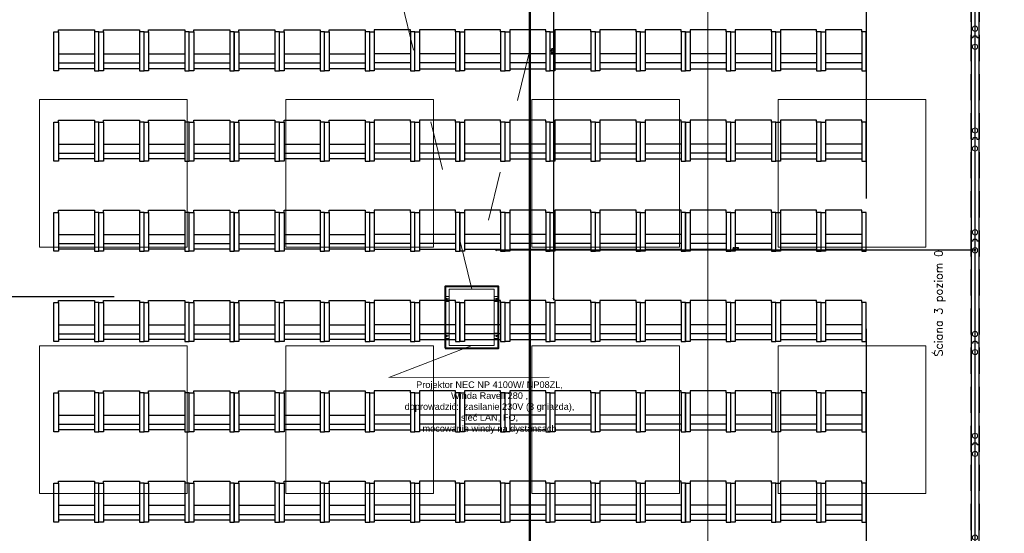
# Model space of a CAD drawing. Header units: centimetres. Extents: x -228435 to 111511, y -89367 to 428125.
# Tile 17 of 219: x -46181 to -34183, y 20114 to 26372. Entities that reach past the tile are written whole.
import ezdxf

# ---------------------------------------------------------------- set-up
doc = ezdxf.new("R2010")
doc.units = ezdxf.units.CM
doc.header["$LTSCALE"] = 50
doc.header["$PDMODE"] = 35
doc.header["$PDSIZE"] = 0.1
for name, pattern in [('0_II 10 sal$0$HIDDEN', [9.525, 6.35, -3.175]), ('CENTER', [2, 1.25, -0.25, 0.25, -0.25]), ('DASHDOT', [25.4, 12.7, -6.35, 0, -6.35]), ('DASHDOT2', [12.7, 6.35, -3.175, 0, -3.175]), ('HIDDEN2', [4.7625, 3.175, -1.5875]), ('HIDDENX2', [19.05, 12.7, -6.35]), ('Kondygnacja +0$0$DASHDOT2', [12.7, 6.35, -3.175, 0, -3.175]), ('Kondygnacja -1$0$ACAD_ISO03W100', [30, 12, -18])]:
    doc.linetypes.add(name, pattern=pattern)
doc.layers.get('0').update_dxf_attribs({"color": 8})
doc.layers.get('DEFPOINTS').update_dxf_attribs({"color": 8})
for name, color, linetype in [('0_II 10 sal$0$ARCH_SIEDZENIA', 8, 'Continuous'), ('0_II 10 sal$0$ARCH_WYPOSAŻENIE_INNE', 8, 'Continuous'), ('0_II 10 sal$0$ARCH_ŚCIANY_PRZESUWNE', 8, 'Continuous'), ('ARCH_INFO_KŁADY ŚCIAN', 8, 'HIDDEN2'), ('ARCH_INFO_OSIE_IST', 8, 'DASHDOT2'), ('ARCH_SZYNY', 8, 'Continuous'), ('HUFCOR', 8, 'Continuous'), ('Hufcor szyny', 8, 'Kondygnacja +0$0$DASHDOT2'), ('Osie rzutów$0$ARCH_INFO_OSIE_OPISY_IST', 8, 'Continuous'), ('PANELE', 8, 'Continuous')]:
    doc.layers.add(name, color=color, linetype=linetype)
for name, color, linetype, lineweight in [('ARCH_LINIE PRZEKROJOWE', 8, 'Continuous', 25), ('ARCH_SUFITY_PODWIESZANE', 8, 'HIDDENX2', 9), ('osie', 8, 'CENTER', 13), ('SYSTEMY AV', 8, 'Continuous', 13), ('Wymiary', 8, 'Continuous', 15)]:
    doc.layers.add(name, color=color, linetype=linetype, lineweight=lineweight)
doc.layers.get('HUFCOR').off()
doc.styles.add('-1 sale konferencyjne$0$Arial', font='ARIAL.TTF')
doc.styles.add('Romans', font='Romans.shx')
doc.linetypes.add('SZYNA_LINE', pattern='A,12.7,-7.75,["SZYNA",Standard,S=2.54,R=0,X=-5.95,Y=-1.27],-7.75', length=28.2)
doc.dimstyles.new('Wymiary 1-200', dxfattribs={"dimtxt": 22, "dimasz": 20, "dimexe": 10, "dimexo": 0, "dimgap": 8, "dimtad": 1, "dimrnd": 0.5, "dimzin": 12, "dimdsep": 46, "dimtxsty": 'Romans', "dimblk": 'OBLIQUE', "dimcen": 0.5, "dimdle": 15, "dimclrt": 55, "dimazin": 0, "dimtfac": 1, "dimtmove": 1, "dimatfit": 3, "dimfxl": 0, "dimtolj": 1, "dimtzin": 0, "dimarcsym": 0})

# ---------------------------------------------------------------- blocks, each defined once
blk = doc.blocks.new('Linie przekrojowe')
at = {"layer": 'ARCH_LINIE PRZEKROJOWE', "linetype": 'DASHDOT', "ltscale": 5, "const_width": 3, "flags": 128}
blk.add_lwpolyline([(8110, 12660), (8110, 5500), (8760, 5500), (8760, 5178.6)], dxfattribs=at)
blk = doc.blocks.new('SU Lampy kwadratowe +0')
at = {"layer": 'ARCH_SUFITY_PODWIESZANE', "ltscale": 2.5}
for points in [[(7520, 7040), (7700, 7040), (7700, 6860), (7520, 6860)], [(7820, 7040), (8000, 7040), (8000, 6860), (7820, 6860)], [(8120, 7040), (8300, 7040), (8300, 6860), (8120, 6860)], [(8420, 7040), (8600, 7040), (8600, 6860), (8420, 6860)], [(7520, 6740), (7700, 6740), (7700, 6560), (7520, 6560)], [(7820, 6740), (8000, 6740), (8000, 6560), (7820, 6560)], [(8120, 6740), (8300, 6740), (8300, 6560), (8120, 6560)], [(8420, 6740), (8600, 6740), (8600, 6560), (8420, 6560)]]:
    blk.add_lwpolyline(points, close=True, dxfattribs=at)
blk = doc.blocks.new('Linie kładów 0')
at = {"layer": 'ARCH_INFO_KŁADY ŚCIAN', "ltscale": 10, "const_width": 1}
blk.add_lwpolyline([(8334.5, 5618.7), (8334.5, 11674.1)], dxfattribs=at)
blk = doc.blocks.new('A$C50B549AF')
at = {"layer": 'ARCH_SZYNY', "linetype": 'SZYNA_LINE', "ltscale": 2.5}
blk.add_line((2411.5, 2377.4, 630), (2411.5, 1235.9, 630), dxfattribs=at)
blk = doc.blocks.new('*U520')
at = {"layer": 'PANELE'}
for points in [[(0, 0), (0, -21), (-14, -21)], [(0, 0), (1240, 0)], [(1240, 0), (1240, -21), (1226, -21)], [(-14, -76), (0, -76), (0, -97)], [(0, -97), (1240, -97)], [(1226, -76), (1240, -76), (1240, -97)]]:
    blk.add_lwpolyline(points, dxfattribs=at)
for centre in [(24, -48), (1264, -48)]:
    blk.add_arc(centre, 46.5, 143.7563, 216.2437, dxfattribs=at)
at = {"layer": 'Wymiary'}
for centre in [(110, -48), (1130, -48)]:
    blk.add_circle(centre, 32, dxfattribs=at)
blk = doc.blocks.new('A$C45FE2F59')
for p, q in [((-324, 608), (-319, 612)), ((-284, 612), (-319, 612)), ((0, 700), (-280, 700)), ((0, 700), (280, 700)), ((284, 612), (319, 612)), ((324, 608), (319, 612)), ((-324, 552), (-324, 608)), ((-324, 552), (-319, 547)), ((-284, 547), (-319, 547)), ((284, 547), (319, 547)), ((324, 552), (319, 547)), ((324, 552), (324, 608)), ((-324, 148), (-319, 152)), ((-324, 148), (-324, 92)), ((-284, 152), (-319, 152)), ((284, 152), (319, 152)), ((324, 148), (319, 152)), ((324, 148), (324, 92)), ((-324, 92), (-319, 88)), ((-284, 88), (-319, 88)), ((0, 0), (-280, 0)), ((0, 0), (280, 0)), ((284, 88), (319, 88)), ((324, 92), (319, 88)), ((45, 0), (-280, 0)), ((-277, 0), (277, 0)), ((280, 0), (127, 0))]:
    blk.add_line(p, q)
blk.add_lwpolyline([(-280, 700), (280, 700), (280, 0), (-280, 0)], close=True)
for centre, radius in [((-309, 580), 5.5), ((-309, 580), 5), ((309, 580), 5), ((309, 580), 5.5), ((-309, 120), 5.5), ((-309, 120), 5), ((309, 120), 5.5), ((309, 120), 5)]:
    blk.add_circle(centre, radius)
at = {"layer": 'osie'}
for p, q in [((-280, 580), (-330, 580)), ((-309, 580), (-309, 590)), ((-309, 580), (-309, 570)), ((280, 580), (330, 580)), ((309, 580), (309, 590)), ((309, 580), (309, 570)), ((-309, 120), (-309, 130)), ((309, 120), (309, 130)), ((-280, 120), (-330, 120)), ((-309, 120), (-309, 110)), ((280, 120), (330, 120)), ((309, 120), (309, 110))]:
    blk.add_line(p, q, dxfattribs=at)
blk = doc.blocks.new('0_II 10 sal$0$Miejsce_siedzące_2d')
at = {"color": 0, "linetype": 'ByBlock', "lineweight": -2}
for p, q in [((-26.4, 27.1), (26.4, 27.1)), ((-26.4, 12.5), (26.4, 12.5))]:
    blk.add_line(p, q, dxfattribs=at)
for points in [[(-26.4, 62.7), (-26.4, 0), (-33, 0), (-33, 62.7), (-26.4, 62.7), (-26.4, 66), (26.4, 66), (26.4, 62.7), (26.4, 0), (33, 0), (33, 62.7), (26.4, 62.7)], [(26.4, 3.3), (-26.4, 3.3)]]:
    blk.add_lwpolyline(points, dxfattribs=at)
blk = doc.blocks.new('_Oblique')
at = {"color": 0, "linetype": 'ByBlock', "lineweight": -2}
blk.add_line((-0.5, -0.5), (0.5, 0.5), dxfattribs=at)
blk = doc.blocks.new('*D1204')
at = {"layer": 'DEFPOINTS', "color": 0, "lineweight": 40}
for p in [(-34540, 23566), (-40370, 22980, 6300), (-34540, 23000, 6300)]:
    blk.add_point(p, dxfattribs=at)
at = {"layer": 'SYSTEMY AV', "color": 0, "lineweight": -2}
for p, q in [((-40385, 23566), (-34525, 23566)), ((-40370, 23574), (-40370, 23576)), ((-34540, 23574), (-34540, 23576))]:
    blk.add_line(p, q, dxfattribs=at)
at = {"layer": 'SYSTEMY AV', "color": 0, "lineweight": -2, "xscale": 20, "yscale": 20, "zscale": 20, "rotation": 180}
blk.add_blockref('_Oblique', (-40370, 23566), dxfattribs=at)
at = {"layer": 'SYSTEMY AV', "color": 0, "lineweight": -2, "xscale": 20, "yscale": 20, "zscale": 20}
blk.add_blockref('_Oblique', (-34540, 23566), dxfattribs=at)
at = {"layer": 'SYSTEMY AV', "color": 55, "lineweight": 40, "insert": (-37455, 23585), "char_height": 22, "attachment_point": 5, "style": 'Romans'}
blk.add_mtext('\\A1;5830', dxfattribs=at)
blk = doc.blocks.new('*D1207')
at = {"layer": 'DEFPOINTS', "color": 0, "lineweight": 40}
for p in [(-40370, 29000, 6300), (-39673, 29000), (-40370, 22970, 6300)]:
    blk.add_point(p, dxfattribs=at)
at = {"layer": 'SYSTEMY AV', "color": 0, "lineweight": -2}
for p, q in [((-39673, 22955), (-39673, 29015)), ((-39666, 29000), (-39663, 29000)), ((-39666, 22970), (-39663, 22970))]:
    blk.add_line(p, q, dxfattribs=at)
at = {"layer": 'SYSTEMY AV', "color": 0, "lineweight": -2, "xscale": 20, "yscale": 20, "zscale": 20}
for p, rotation in [((-39673, 29000), 90), ((-39673, 22970), 270)]:
    blk.add_blockref('_Oblique', p, dxfattribs=dict(at, rotation=rotation))
at = {"layer": 'SYSTEMY AV', "color": 55, "lineweight": 40, "insert": (-39692, 25985), "char_height": 22, "attachment_point": 5, "rotation": 90, "style": 'Romans'}
blk.add_mtext('\\A1;6030', dxfattribs=at)
blk = doc.blocks.new('Osie rzutów')
at = {"layer": 'ARCH_INFO_OSIE_IST', "ltscale": 10}
for p, q in [((8060, 12510), (8060, 4623.3)), ((8660, 12510), (8660, 4623.3)), ((4436, 6800), (15156.5, 6800))]:
    blk.add_line(p, q, dxfattribs=at)

msp = doc.modelspace()

# ---------------------------------------------------------------- linework, layer by layer
at = {"layer": '0_II 10 sal$0$ARCH_WYPOSAŻENIE_INNE', "linetype": '0_II 10 sal$0$HIDDEN', "ltscale": 10, "elevation": 7230}
msp.add_lwpolyline([(-54189.42803, 18325.58237), (-54189.42803, 36150.00781), (-48370.0026, 36150.00781), (-48370.0026, 36150.00781), (-44940.0026, 36150.00781), (-44940.0026, 36150.00781), (-36690.0026, 36150.00781), (-36690.0026, 36150.00781), (-35865.0026, 36150.00781), (-35865.57717, 30630.58237), (-36170.57717, 30630.58237), (-36170.57717, 27369.43324), (-35865.57717, 27369.43324), (-35865.57717, 18630.58237), (-36170.57717, 18630.58237), (-36170.57717, 18325.58237), (-44909.42803, 18325.58237), (-44909.42803, 18630.58237), (-48170.57717, 18630.58237), (-48170.57717, 18325.58237)], close=True, dxfattribs=at)
at = {"layer": '0_II 10 sal$0$ARCH_ŚCIANY_PRZESUWNE', "linetype": '0_II 10 sal$0$HIDDEN', "lineweight": -3, "elevation": 630}
for points in [[(-34590, 40950), (-34590, 17048.18007)], [(-34490, 40950), (-34490, 17048.18007)]]:
    msp.add_lwpolyline(points, dxfattribs=at)
at = {"layer": 'SYSTEMY AV'}
for q in [(-40672.82, 22401.6, 630), (-39728.61678, 22014.59377, 630)]:
    msp.add_line((-41682.61188, 22013.86878, 630), q, dxfattribs=at)
at = {"layer": 'SYSTEMY AV', "linetype": 'Kondygnacja -1$0$ACAD_ISO03W100', "elevation": 630}
msp.add_lwpolyline([(-39262.52027, 28885.11222), (-40672.82, 23087.6), (-42083.11973, 28885.11222)], dxfattribs=at)
at = {"layer": 'SYSTEMY AV', "lineweight": 40, "elevation": 630}
msp.add_lwpolyline([(-40997.82, 22369.6), (-40347.82, 22369.6), (-40347.82, 23119.6), (-40997.82, 23119.6)], close=True, dxfattribs=at)

# ---------------------------------------------------------------- block references
at = {"xscale": 10, "yscale": 10, "zscale": 10}
msp.add_blockref('Linie przekrojowe', (-121065, -45000, -5670), dxfattribs=at)
at = {"layer": '0_II 10 sal$0$ARCH_SIEDZENIA', "linetype": 'Continuous', "lineweight": -3, "yscale": 7.571168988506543, "zscale": 10}
for p, xscale in [((-45490.57717, 25750.00781, -5670), 8.328285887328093), ((-44940.57717, 25750.00781, -5670), 8.328285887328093), ((-44390.57717, 25750.00781, 630), 8.328285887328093), ((-43840.57717, 25750.00781, 630), 8.328285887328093), ((-43290.57717, 25750.00781, 630), 8.328285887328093), ((-42740.57717, 25750.00781, 6930), 8.328285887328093), ((-42190.57717, 25750.00781, 6930), 8.328285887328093), ((-41640.57717, 25750.00781, 6930), -8.328285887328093), ((-41090.57717, 25750.00781, 6930), -8.328285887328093), ((-40540.57717, 25750.00781, 6930), -8.328285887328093), ((-39990.57717, 25750.00781, 6930), -8.328285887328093), ((-39440.57717, 25750.00781, 6930), -8.328285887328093), ((-38890.57717, 25750.00781, 6930), -8.328285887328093), ((-38340.57717, 25750.00781, 6930), -8.328285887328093), ((-37790.57717, 25750.00781, 6930), -8.328285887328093), ((-37240.57717, 25750.00781, 6930), -8.328285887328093), ((-36690.57717, 25750.00781, 6930), -8.328285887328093), ((-36690.57717, 25750.00781, 630), -8.328285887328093), ((-36140.57717, 25750.00781, 630), -8.328285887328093), ((-45490.57717, 24650.00781, -5670), 8.328285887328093), ((-44940.57717, 24650.00781, -5670), 8.328285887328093), ((-44390.57717, 24650.00781, 630), 8.328285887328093), ((-43840.57717, 24650.00781, 630), 8.328285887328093), ((-43290.57717, 24650.00781, 630), 8.328285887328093), ((-42740.57717, 24650.00781, 6930), 8.328285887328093), ((-42190.57717, 24650.00781, 6930), 8.328285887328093), ((-41640.57717, 24650.00781, 6930), -8.328285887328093), ((-41090.57717, 24650.00781, 6930), -8.328285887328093), ((-40540.57717, 24650.00781, 6930), -8.328285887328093), ((-39990.57717, 24650.00781, 6930), -8.328285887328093), ((-39440.57717, 24650.00781, 6930), -8.328285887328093), ((-38890.57717, 24650.00781, 6930), -8.328285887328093), ((-38340.57717, 24650.00781, 6930), -8.328285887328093), ((-37790.57717, 24650.00781, 6930), -8.328285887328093), ((-37240.57717, 24650.00781, 6930), -8.328285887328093), ((-36690.57717, 24650.00781, 6930), -8.328285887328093), ((-36690.57717, 24650.00781, 630), -8.328285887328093), ((-36140.57717, 24650.00781, 630), -8.328285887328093), ((-45490.57717, 23550.00781, -5670), 8.328285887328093), ((-44940.57717, 23550.00781, -5670), 8.328285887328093), ((-44390.57717, 23550.00781, 630), 8.328285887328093), ((-43840.57717, 23550.00781, 630), 8.328285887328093), ((-43290.57717, 23550.00781, 630), 8.328285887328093), ((-42740.57717, 23550.00781, 6930), 8.328285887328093), ((-42190.57717, 23550.00781, 6930), 8.328285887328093), ((-41640.57717, 23550.00781, 6930), -8.328285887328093), ((-41090.57717, 23550.00781, 6930), -8.328285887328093), ((-40540.57717, 23550.00781, 6930), -8.328285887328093), ((-39990.57717, 23550.00781, 6930), -8.328285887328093), ((-39440.57717, 23550.00781, 6930), -8.328285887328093), ((-38890.57717, 23550.00781, 6930), -8.328285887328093), ((-38340.57717, 23550.00781, 6930), -8.328285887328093), ((-37790.57717, 23550.00781, 6930), -8.328285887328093), ((-37240.57717, 23550.00781, 6930), -8.328285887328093), ((-36690.57717, 23550.00781, 6930), -8.328285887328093), ((-36690.57717, 23550.00781, 630), -8.328285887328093), ((-36140.57717, 23550.00781, 630), -8.328285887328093), ((-45490.57717, 22450.00781, -5670), 8.328285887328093), ((-44940.57717, 22450.00781, -5670), 8.328285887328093), ((-44390.57717, 22450.00781, 630), 8.328285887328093), ((-43840.57717, 22450.00781, 630), 8.328285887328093), ((-43290.57717, 22450.00781, 630), 8.328285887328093), ((-42740.57717, 22450.00781, 6930), 8.328285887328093), ((-42190.57717, 22450.00781, 6930), 8.328285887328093), ((-41640.57717, 22450.00781, 6930), -8.328285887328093), ((-41090.57717, 22450.00781, 6930), -8.328285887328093), ((-40540.57717, 22450.00781, 6930), -8.328285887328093), ((-39990.57717, 22450.00781, 6930), -8.328285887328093), ((-39440.57717, 22450.00781, 6930), -8.328285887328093), ((-38890.57717, 22450.00781, 6930), -8.328285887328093), ((-38340.57717, 22450.00781, 6930), -8.328285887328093), ((-37790.57717, 22450.00781, 6930), -8.328285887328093), ((-37240.57717, 22450.00781, 6930), -8.328285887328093), ((-36690.57717, 22450.00781, 6930), -8.328285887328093), ((-36690.57717, 22450.00781, 630), -8.328285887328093), ((-36140.57717, 22450.00781, 630), -8.328285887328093), ((-45490.57717, 21350.00781, -5670), 8.328285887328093), ((-44940.57717, 21350.00781, -5670), 8.328285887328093), ((-44390.57717, 21350.00781, 630), 8.328285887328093), ((-43840.57717, 21350.00781, 630), 8.328285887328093), ((-43290.57717, 21350.00781, 630), 8.328285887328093), ((-42740.57717, 21350.00781, 6930), 8.328285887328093), ((-42190.57717, 21350.00781, 6930), 8.328285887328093), ((-41640.57717, 21350.00781, 6930), -8.328285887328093), ((-41090.57717, 21350.00781, 6930), -8.328285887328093), ((-40540.57717, 21350.00781, 6930), -8.328285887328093), ((-39990.57717, 21350.00781, 6930), -8.328285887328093), ((-39440.57717, 21350.00781, 6930), -8.328285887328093), ((-38890.57717, 21350.00781, 6930), -8.328285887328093), ((-38340.57717, 21350.00781, 6930), -8.328285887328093), ((-37790.57717, 21350.00781, 6930), -8.328285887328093), ((-37240.57717, 21350.00781, 6930), -8.328285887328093), ((-36690.57717, 21350.00781, 6930), -8.328285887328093), ((-36690.57717, 21350.00781, 630), -8.328285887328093), ((-36140.57717, 21350.00781, 630), -8.328285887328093), ((-45490.57717, 20250.00781, -5670), 8.328285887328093), ((-44940.57717, 20250.00781, -5670), 8.328285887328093), ((-44390.57717, 20250.00781, 630), 8.328285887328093), ((-43840.57717, 20250.00781, 630), 8.328285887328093), ((-43290.57717, 20250.00781, 630), 8.328285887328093), ((-42740.57717, 20250.00781, 6930), 8.328285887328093), ((-42190.57717, 20250.00781, 6930), 8.328285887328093), ((-41640.57717, 20250.00781, 6930), -8.328285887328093), ((-41090.57717, 20250.00781, 6930), -8.328285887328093), ((-40540.57717, 20250.00781, 6930), -8.328285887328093), ((-39990.57717, 20250.00781, 6930), -8.328285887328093), ((-39440.57717, 20250.00781, 6930), -8.328285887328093), ((-38890.57717, 20250.00781, 6930), -8.328285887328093), ((-38340.57717, 20250.00781, 6930), -8.328285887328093), ((-37790.57717, 20250.00781, 6930), -8.328285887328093), ((-37240.57717, 20250.00781, 6930), -8.328285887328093), ((-36690.57717, 20250.00781, 6930), -8.328285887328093), ((-36690.57717, 20250.00781, 630), -8.328285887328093), ((-36140.57717, 20250.00781, 630), -8.328285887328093)]:
    msp.add_blockref('0_II 10 sal$0$Miejsce_siedzące_2d', p, dxfattribs=dict(at, xscale=xscale))
at = {"layer": 'ARCH_INFO_KŁADY ŚCIAN', "xscale": 10, "yscale": 10, "zscale": 10}
msp.add_blockref('Linie kładów 0', (-121140, -45000, 630), dxfattribs=at)
at = {"layer": 'ARCH_SUFITY_PODWIESZANE', "ltscale": 2.5, "xscale": 10, "yscale": 10, "zscale": 10}
msp.add_blockref('SU Lampy kwadratowe +0', (-121140, -45000, -5670), dxfattribs=at)
at = {"layer": 'HUFCOR', "xscale": 10, "yscale": 10, "zscale": 10}
msp.add_blockref('A$C50B549AF', (-58654.9183, 4996.03602, -5670), dxfattribs=at)
at = {"layer": 'Osie rzutów$0$ARCH_INFO_OSIE_OPISY_IST', "xscale": 10, "yscale": 10, "zscale": 10}
msp.add_blockref('Osie rzutów', (-121140, -45000, 630), dxfattribs=at)
at = {"layer": 'PANELE', "rotation": 270}
for p in [(-34491.5, 27392.31737, 6930), (-34491.48706, 26152.04363, 630), (-34491.48706, 24912.04363, 630), (-34491.48706, 23672.04363, 630), (-34491.48706, 22432.04363, 630), (-34491.48706, 21192.04363, 630)]:
    msp.add_blockref('*U520', p, dxfattribs=at)
at = {"layer": 'SYSTEMY AV', "xscale": 0.9799999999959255, "yscale": 0.9799999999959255, "zscale": 0.9799999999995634, "rotation": 180}
msp.add_blockref('A$C45FE2F59', (-40672.82, 23087.6, 630), dxfattribs=at)

# ---------------------------------------------------------------- texts
at = {"layer": 'Hufcor szyny', "linetype": 'ByBlock', "ltscale": 5, "insert": (-35033.91717, 22267.16666, 635.5409), "char_height": 100, "width": 5268.2821399, "attachment_point": 1, "rotation": 90, "style": 'Romans'}
msp.add_mtext('Ściana 3 poziom 0', dxfattribs=at)
at = {"layer": 'SYSTEMY AV', "insert": (-40455.73209, 21327.19807, 630), "char_height": 200, "width": 2241.3600514, "attachment_point": 8, "style": '-1 sale konferencyjne$0$Arial'}
msp.add_mtext('\\P{\\H0.4x;Projektor NEC NP 4100W/ NP08ZL, \\PWinda Ravell 280 , \\Pdoprowadzić:  zasilanie 230V (3 gniazda), sieć LAN, FO,\\Pmocowanie windy na dystansach }', dxfattribs=at)

# ---------------------------------------------------------------- dimensions: what is measured, and where the dimension line sits
at = {"layer": 'SYSTEMY AV', "lineweight": 40}
dim = msp.add_linear_dim(base=(-39673.40705, 29000, -5670), p1=(-40370, 22970, 630), p2=(-40370, 29000, 630), angle=90, dimstyle='Wymiary 1-200', dxfattribs=at)
dim.commit()
dim.dimension.update_dxf_attribs({"geometry": '*D1207', "text_midpoint": (-39692.40705, 25985, -5670)})
dim = msp.add_linear_dim(base=(-34540, 23566.49262, -5670), p1=(-40370, 22979.8, 630), p2=(-34540, 23000, 630), dimstyle='Wymiary 1-200', dxfattribs=at)
dim.commit()
dim.dimension.update_dxf_attribs({"geometry": '*D1204', "text_midpoint": (-37455, 23585.49262, -5670)})

doc.saveas('drawing.dxf')
